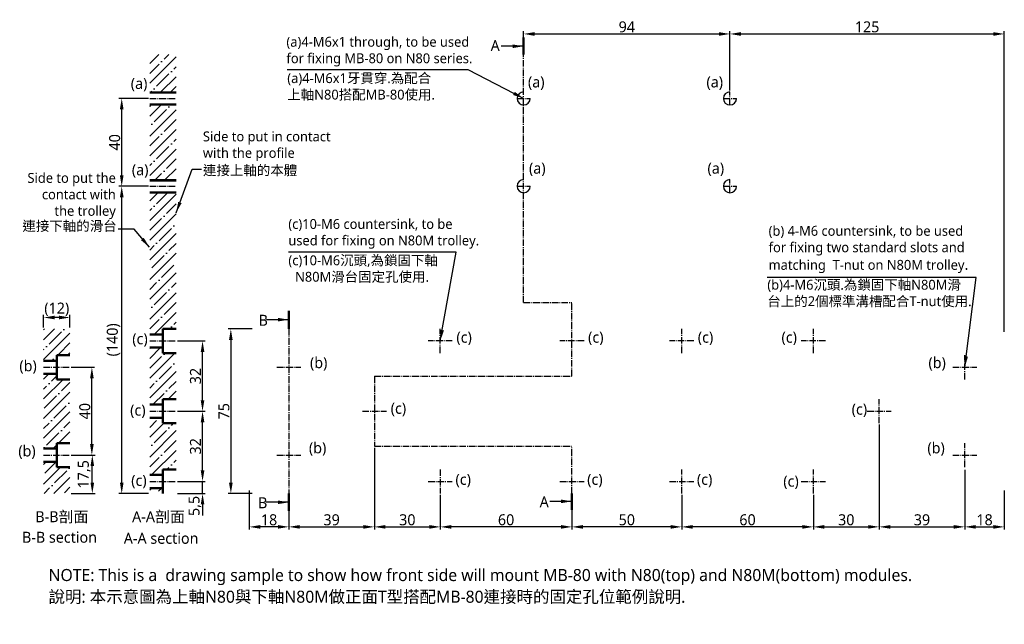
# Model space of a CAD drawing. Header units: millimetres. Extents: x 183 to 631, y 202 to 478.
import ezdxf

# ---------------------------------------------------------------- set-up
doc = ezdxf.new("R2010")
doc.units = ezdxf.units.MM
doc.linetypes.add('中心線3', pattern=[4.3, 3, -0.5, 0.3, -0.5])
doc.linetypes.add('中心線5', pattern=[7.2, 5, -1, 0.2, -1])
doc.layers.add('中心線', color=5, linetype='中心線3')
doc.layers.add('標註線', color=3, linetype='Continuous')
doc.layers.add('外框線', color=7, linetype='Continuous', lineweight=50)
doc.styles.get("Standard").update_dxf_attribs({"font": 'msjh.ttf'})
doc.dimstyles.new('ISO-25', dxfattribs={"dimtxt": 5, "dimasz": 5, "dimexe": 1.25, "dimexo": 0.625, "dimtad": 1, "dimdec": 8, "dimtxsty": 'Standard', "dimcen": 4, "dimadec": 0, "dimazin": 0, "dimtfac": 1, "dimtdec": 8, "dimtmove": 0, "dimatfit": 3, "dimfxl": 0, "dimarcsym": 0})
pattern_1 = [(45, (-187.019, -105.4326), (-4.49013, 4.49013), []), (45, (-182.529, -105.4326), (-4.49013, 4.49013), [7.9375, -1.5875, 0, -1.5875])]
pattern_2 = [(45, (-190.013, -105.4326), (-4.49013, 4.49013), []), (45, (-185.523, -105.4326), (-4.49013, 4.49013), [7.9375, -1.5875, 0, -1.5875])]

# ---------------------------------------------------------------- blocks, each defined once
blk = doc.blocks.new('*D1')
at = {"layer": 'Defpoints', "color": 0}
for p in [(287.4, 264.08), (305.4, 262.08), (287.4, 246.88)]:
    blk.add_point(p, dxfattribs=at)
at = {"layer": '標註線', "color": 0, "lineweight": -2}
for p, q in [((287.4, 263.45), (287.4, 245.63)), ((305.4, 261.45), (305.4, 245.63)), ((300.4, 246.88), (292.4, 246.88))]:
    blk.add_line(p, q, dxfattribs=at)
at = {"layer": '標註線', "color": 0}
for points in [[(292.4, 247.71), (292.4, 246.05), (287.4, 246.88)], [(300.4, 247.71), (300.4, 246.05), (305.4, 246.88)]]:
    blk.add_solid(points, dxfattribs=at)
at = {"layer": '標註線', "color": 0, "insert": (296.4, 250.1), "char_height": 5, "attachment_point": 5}
blk.add_mtext('18', dxfattribs=at)
blk = doc.blocks.new('*D2')
at = {"layer": 'Defpoints', "color": 0}
for p in [(506.4, 471.44), (412.4, 462.7), (506.4, 445.08)]:
    blk.add_point(p, dxfattribs=at)
at = {"layer": '標註線', "color": 0, "lineweight": -2}
for p, q in [((412.4, 463.33), (412.4, 472.69)), ((417.4, 471.44), (501.4, 471.44)), ((506.4, 445.7), (506.4, 472.69))]:
    blk.add_line(p, q, dxfattribs=at)
at = {"layer": '標註線', "color": 0}
for points in [[(417.4, 472.27), (417.4, 470.6), (412.4, 471.44)], [(501.4, 472.27), (501.4, 470.6), (506.4, 471.44)]]:
    blk.add_solid(points, dxfattribs=at)
at = {"layer": '標註線', "color": 0, "insert": (459.4, 474.65), "char_height": 5, "attachment_point": 5}
blk.add_mtext('94', dxfattribs=at)
blk = doc.blocks.new('*D3')
at = {"layer": 'Defpoints', "color": 0}
for p in [(229.26, 442.08), (242.03, 442.08), (235.94, 402.08)]:
    blk.add_point(p, dxfattribs=at)
at = {"layer": '標註線', "color": 0, "lineweight": -2}
for p, q in [((241.4, 442.08), (228.01, 442.08)), ((229.26, 407.08), (229.26, 437.08)), ((235.31, 402.08), (228.01, 402.08))]:
    blk.add_line(p, q, dxfattribs=at)
at = {"layer": '標註線', "color": 0}
for points in [[(228.43, 437.08), (230.1, 437.08), (229.26, 442.08)], [(228.43, 407.08), (230.1, 407.08), (229.26, 402.08)]]:
    blk.add_solid(points, dxfattribs=at)
at = {"layer": '標註線', "color": 0, "insert": (226.06, 422.08), "char_height": 5, "attachment_point": 5, "rotation": 90}
blk.add_mtext('40', dxfattribs=at)
blk = doc.blocks.new('*D4')
at = {"layer": 'Defpoints', "color": 0}
for p in [(229.26, 402.08), (242.03, 402.08), (242.03, 262.08)]:
    blk.add_point(p, dxfattribs=at)
at = {"layer": '標註線', "color": 0, "lineweight": -2}
for p, q in [((241.4, 402.08), (228.01, 402.08)), ((229.26, 267.08), (229.26, 397.08)), ((241.4, 262.08), (228.01, 262.08))]:
    blk.add_line(p, q, dxfattribs=at)
at = {"layer": '標註線', "color": 0}
for points in [[(228.43, 397.08), (230.1, 397.08), (229.26, 402.08)], [(228.43, 267.08), (230.1, 267.08), (229.26, 262.08)]]:
    blk.add_solid(points, dxfattribs=at)
at = {"layer": '標註線', "color": 0, "insert": (225.52, 332.08), "char_height": 5, "attachment_point": 5, "rotation": 90}
blk.add_mtext('(140)', dxfattribs=at)
blk = doc.blocks.new('*D5')
at = {"layer": 'Defpoints', "color": 0}
for p in [(205.67, 319.58), (215.66, 319.58), (205.67, 279.58)]:
    blk.add_point(p, dxfattribs=at)
at = {"layer": '標註線', "color": 0, "lineweight": -2}
for p, q in [((206.29, 319.58), (216.91, 319.58)), ((215.66, 284.58), (215.66, 314.58)), ((206.29, 279.58), (216.91, 279.58))]:
    blk.add_line(p, q, dxfattribs=at)
at = {"layer": '標註線', "color": 0}
for points in [[(214.83, 314.58), (216.49, 314.58), (215.66, 319.58)], [(214.83, 284.58), (216.49, 284.58), (215.66, 279.58)]]:
    blk.add_solid(points, dxfattribs=at)
at = {"layer": '標註線', "color": 0, "insert": (212.45, 299.58), "char_height": 5, "attachment_point": 5, "rotation": 90}
blk.add_mtext('40', dxfattribs=at)
blk = doc.blocks.new('*D6')
at = {"layer": 'Defpoints', "color": 0}
for p in [(205.67, 279.58), (215.85, 279.58), (205.67, 262.08)]:
    blk.add_point(p, dxfattribs=at)
at = {"layer": '標註線', "color": 0, "lineweight": -2}
for p, q in [((206.29, 279.58), (217.1, 279.58)), ((215.85, 267.08), (215.85, 274.58)), ((206.29, 262.08), (217.1, 262.08))]:
    blk.add_line(p, q, dxfattribs=at)
at = {"layer": '標註線', "color": 0}
for points in [[(215.02, 274.58), (216.69, 274.58), (215.85, 279.58)], [(215.02, 267.08), (216.69, 267.08), (215.85, 262.08)]]:
    blk.add_solid(points, dxfattribs=at)
at = {"layer": '標註線', "color": 0, "insert": (212.21, 270.83), "char_height": 5, "attachment_point": 5, "rotation": 90}
blk.add_mtext('17,5', dxfattribs=at)
blk = doc.blocks.new('*D7')
at = {"layer": 'Defpoints', "color": 0}
for p in [(193.67, 342.27), (193.67, 337.08), (205.67, 337.08)]:
    blk.add_point(p, dxfattribs=at)
at = {"layer": '標註線', "color": 0, "lineweight": -2}
for p, q in [((193.67, 337.7), (193.67, 343.52)), ((200.67, 342.27), (198.67, 342.27)), ((205.67, 337.7), (205.67, 343.52))]:
    blk.add_line(p, q, dxfattribs=at)
at = {"layer": '標註線', "color": 0}
for points in [[(198.67, 343.1), (198.67, 341.43), (193.67, 342.27)], [(200.67, 343.1), (200.67, 341.43), (205.67, 342.27)]]:
    blk.add_solid(points, dxfattribs=at)
at = {"layer": '標註線', "color": 0, "insert": (199.67, 346.01), "char_height": 5, "attachment_point": 5}
blk.add_mtext('(12)', dxfattribs=at)
blk = doc.blocks.new('*D8')
at = {"layer": 'Defpoints', "color": 0}
for p in [(254.03, 299.58), (266.09, 299.58), (262.16, 267.58)]:
    blk.add_point(p, dxfattribs=at)
at = {"layer": '標註線', "color": 0, "lineweight": -2}
for p, q in [((254.65, 299.58), (267.34, 299.58)), ((266.09, 272.58), (266.09, 294.58)), ((262.79, 267.58), (267.34, 267.58))]:
    blk.add_line(p, q, dxfattribs=at)
at = {"layer": '標註線', "color": 0}
for points in [[(265.26, 294.58), (266.92, 294.58), (266.09, 299.58)], [(265.26, 272.58), (266.92, 272.58), (266.09, 267.58)]]:
    blk.add_solid(points, dxfattribs=at)
at = {"layer": '標註線', "color": 0, "insert": (262.88, 283.58), "char_height": 5, "attachment_point": 5, "rotation": 90}
blk.add_mtext('32', dxfattribs=at)
blk = doc.blocks.new('*D9')
at = {"layer": 'Defpoints', "color": 0}
for p in [(344.4, 283.58), (305.4, 262.08), (344.4, 246.88)]:
    blk.add_point(p, dxfattribs=at)
at = {"layer": '標註線', "color": 0, "lineweight": -2}
for p, q in [((344.4, 282.95), (344.4, 245.63)), ((305.4, 261.45), (305.4, 245.63)), ((310.4, 246.88), (339.4, 246.88))]:
    blk.add_line(p, q, dxfattribs=at)
at = {"layer": '標註線', "color": 0}
for points in [[(310.4, 247.71), (310.4, 246.05), (305.4, 246.88)], [(339.4, 247.71), (339.4, 246.05), (344.4, 246.88)]]:
    blk.add_solid(points, dxfattribs=at)
at = {"layer": '標註線', "color": 0, "insert": (324.9, 250.09), "char_height": 5, "attachment_point": 5}
blk.add_mtext('39', dxfattribs=at)
blk = doc.blocks.new('*D10')
at = {"layer": 'Defpoints', "color": 0}
for p in [(254.03, 267.58), (266.09, 267.58), (254.03, 262.08)]:
    blk.add_point(p, dxfattribs=at)
at = {"layer": '標註線', "color": 0, "lineweight": -2}
for p, q in [((266.09, 272.58), (266.09, 277.58)), ((254.65, 267.58), (267.34, 267.58)), ((266.09, 262.08), (266.09, 267.58)), ((254.65, 262.08), (267.34, 262.08)), ((266.09, 257.08), (266.09, 252.08))]:
    blk.add_line(p, q, dxfattribs=at)
at = {"layer": '標註線', "color": 0}
for points in [[(265.26, 272.58), (266.92, 272.58), (266.09, 267.58)], [(265.26, 257.08), (266.92, 257.08), (266.09, 262.08)]]:
    blk.add_solid(points, dxfattribs=at)
at = {"layer": '標註線', "color": 0, "insert": (262.65, 256.41), "char_height": 5, "attachment_point": 5, "rotation": 90}
blk.add_mtext('5,5', dxfattribs=at)
blk = doc.blocks.new('*D11')
at = {"layer": 'Defpoints', "color": 0}
for p in [(344.4, 262.08), (374.4, 262.08), (374.4, 246.88)]:
    blk.add_point(p, dxfattribs=at)
at = {"layer": '標註線', "color": 0, "lineweight": -2}
for p, q in [((344.4, 261.45), (344.4, 245.63)), ((374.4, 261.45), (374.4, 245.63)), ((349.4, 246.88), (369.4, 246.88))]:
    blk.add_line(p, q, dxfattribs=at)
at = {"layer": '標註線', "color": 0}
for points in [[(349.4, 247.71), (349.4, 246.05), (344.4, 246.88)], [(369.4, 247.71), (369.4, 246.05), (374.4, 246.88)]]:
    blk.add_solid(points, dxfattribs=at)
at = {"layer": '標註線', "color": 0, "insert": (359.4, 250.09), "char_height": 5, "attachment_point": 5}
blk.add_mtext('30', dxfattribs=at)
blk = doc.blocks.new('*D12')
at = {"layer": 'Defpoints', "color": 0}
for p in [(254.03, 331.58), (266.09, 331.58), (261.58, 299.58)]:
    blk.add_point(p, dxfattribs=at)
at = {"layer": '標註線', "color": 0, "lineweight": -2}
for p, q in [((254.65, 331.58), (267.34, 331.58)), ((266.09, 304.58), (266.09, 326.58)), ((262.21, 299.58), (267.34, 299.58))]:
    blk.add_line(p, q, dxfattribs=at)
at = {"layer": '標註線', "color": 0}
for points in [[(265.26, 326.58), (266.92, 326.58), (266.09, 331.58)], [(265.26, 304.58), (266.92, 304.58), (266.09, 299.58)]]:
    blk.add_solid(points, dxfattribs=at)
at = {"layer": '標註線', "color": 0, "insert": (262.88, 315.58), "char_height": 5, "attachment_point": 5, "rotation": 90}
blk.add_mtext('32', dxfattribs=at)
blk = doc.blocks.new('*D13')
at = {"layer": 'Defpoints', "color": 0}
for p in [(574.4, 294.08), (544.4, 250.5), (574.4, 246.88)]:
    blk.add_point(p, dxfattribs=at)
at = {"layer": '標註線', "color": 0, "lineweight": -2}
for p, q in [((574.4, 293.45), (574.4, 245.63)), ((544.4, 249.87), (544.4, 245.63)), ((549.4, 246.88), (569.4, 246.88))]:
    blk.add_line(p, q, dxfattribs=at)
at = {"layer": '標註線', "color": 0}
for points in [[(549.4, 247.71), (549.4, 246.05), (544.4, 246.88)], [(569.4, 247.71), (569.4, 246.05), (574.4, 246.88)]]:
    blk.add_solid(points, dxfattribs=at)
at = {"layer": '標註線', "color": 0, "insert": (559.4, 250.09), "char_height": 5, "attachment_point": 5}
blk.add_mtext('30', dxfattribs=at)
blk = doc.blocks.new('*D14')
at = {"layer": 'Defpoints', "color": 0}
for p in [(631.4, 471.44), (506.4, 445.7), (631.4, 335.08)]:
    blk.add_point(p, dxfattribs=at)
at = {"layer": '標註線', "color": 0, "lineweight": -2}
for p, q in [((506.4, 446.33), (506.4, 472.69)), ((511.4, 471.44), (626.4, 471.44)), ((631.4, 335.7), (631.4, 472.69))]:
    blk.add_line(p, q, dxfattribs=at)
at = {"layer": '標註線', "color": 0}
for points in [[(511.4, 472.27), (511.4, 470.6), (506.4, 471.44)], [(626.4, 472.27), (626.4, 470.6), (631.4, 471.44)]]:
    blk.add_solid(points, dxfattribs=at)
at = {"layer": '標註線', "color": 0, "insert": (568.9, 474.66), "char_height": 5, "attachment_point": 5}
blk.add_mtext('125', dxfattribs=at)
blk = doc.blocks.new('*D15')
at = {"layer": 'Defpoints', "color": 0}
for p in [(613.4, 273.45), (631.4, 264.08), (631.4, 246.88)]:
    blk.add_point(p, dxfattribs=at)
at = {"layer": '標註線', "color": 0, "lineweight": -2}
for p, q in [((613.4, 272.83), (613.4, 245.63)), ((631.4, 263.45), (631.4, 245.63)), ((618.4, 246.88), (626.4, 246.88))]:
    blk.add_line(p, q, dxfattribs=at)
at = {"layer": '標註線', "color": 0}
for points in [[(618.4, 247.71), (618.4, 246.05), (613.4, 246.88)], [(626.4, 247.71), (626.4, 246.05), (631.4, 246.88)]]:
    blk.add_solid(points, dxfattribs=at)
at = {"layer": '標註線', "color": 0, "insert": (622.4, 250.1), "char_height": 5, "attachment_point": 5}
blk.add_mtext('18', dxfattribs=at)
blk = doc.blocks.new('*D16')
at = {"layer": 'Defpoints', "color": 0}
for p in [(574.4, 294.08), (613.4, 272.83), (613.4, 246.88)]:
    blk.add_point(p, dxfattribs=at)
at = {"layer": '標註線', "color": 0, "lineweight": -2}
for p, q in [((574.4, 293.45), (574.4, 245.63)), ((613.4, 272.2), (613.4, 245.63)), ((579.4, 246.88), (608.4, 246.88))]:
    blk.add_line(p, q, dxfattribs=at)
at = {"layer": '標註線', "color": 0}
for points in [[(579.4, 247.71), (579.4, 246.05), (574.4, 246.88)], [(608.4, 247.71), (608.4, 246.05), (613.4, 246.88)]]:
    blk.add_solid(points, dxfattribs=at)
at = {"layer": '標註線', "color": 0, "insert": (593.9, 250.09), "char_height": 5, "attachment_point": 5}
blk.add_mtext('39', dxfattribs=at)
blk = doc.blocks.new('*D17')
at = {"layer": 'Defpoints', "color": 0}
for p in [(484.4, 262.08), (544.4, 262.08), (484.4, 246.88)]:
    blk.add_point(p, dxfattribs=at)
at = {"layer": '標註線', "color": 0, "lineweight": -2}
for p, q in [((484.4, 261.45), (484.4, 245.63)), ((544.4, 261.45), (544.4, 245.63)), ((539.4, 246.88), (489.4, 246.88))]:
    blk.add_line(p, q, dxfattribs=at)
at = {"layer": '標註線', "color": 0}
for points in [[(489.4, 247.71), (489.4, 246.05), (484.4, 246.88)], [(539.4, 247.71), (539.4, 246.05), (544.4, 246.88)]]:
    blk.add_solid(points, dxfattribs=at)
at = {"layer": '標註線', "color": 0, "insert": (514.4, 250.09), "char_height": 5, "attachment_point": 5}
blk.add_mtext('60', dxfattribs=at)
blk = doc.blocks.new('*D18')
at = {"layer": 'Defpoints', "color": 0}
for p in [(434.4, 262.08), (484.4, 262.08), (434.4, 246.88)]:
    blk.add_point(p, dxfattribs=at)
at = {"layer": '標註線', "color": 0, "lineweight": -2}
for p, q in [((434.4, 261.45), (434.4, 245.63)), ((484.4, 261.45), (484.4, 245.63)), ((479.4, 246.88), (439.4, 246.88))]:
    blk.add_line(p, q, dxfattribs=at)
at = {"layer": '標註線', "color": 0}
for points in [[(439.4, 247.71), (439.4, 246.05), (434.4, 246.88)], [(479.4, 247.71), (479.4, 246.05), (484.4, 246.88)]]:
    blk.add_solid(points, dxfattribs=at)
at = {"layer": '標註線', "color": 0, "insert": (459.4, 250.09), "char_height": 5, "attachment_point": 5}
blk.add_mtext('50', dxfattribs=at)
blk = doc.blocks.new('*D19')
at = {"layer": 'Defpoints', "color": 0}
for p in [(374.4, 262.08), (434.4, 262.08), (374.4, 246.88)]:
    blk.add_point(p, dxfattribs=at)
at = {"layer": '標註線', "color": 0, "lineweight": -2}
for p, q in [((374.4, 261.45), (374.4, 245.63)), ((434.4, 261.45), (434.4, 245.63)), ((429.4, 246.88), (379.4, 246.88))]:
    blk.add_line(p, q, dxfattribs=at)
at = {"layer": '標註線', "color": 0}
for points in [[(379.4, 247.71), (379.4, 246.05), (374.4, 246.88)], [(429.4, 247.71), (429.4, 246.05), (434.4, 246.88)]]:
    blk.add_solid(points, dxfattribs=at)
at = {"layer": '標註線', "color": 0, "insert": (404.4, 250.09), "char_height": 5, "attachment_point": 5}
blk.add_mtext('60', dxfattribs=at)
blk = doc.blocks.new('*D20')
at = {"layer": 'Defpoints', "color": 0}
for p in [(289.4, 337.08), (278.98, 262.08), (289.4, 262.08)]:
    blk.add_point(p, dxfattribs=at)
at = {"layer": '標註線', "color": 0, "lineweight": -2}
for p, q in [((288.77, 337.08), (277.73, 337.08)), ((278.98, 332.08), (278.98, 267.08)), ((288.77, 262.08), (277.73, 262.08))]:
    blk.add_line(p, q, dxfattribs=at)
at = {"layer": '標註線', "color": 0}
for points in [[(278.14, 332.08), (279.81, 332.08), (278.98, 337.08)], [(278.14, 267.08), (279.81, 267.08), (278.98, 262.08)]]:
    blk.add_solid(points, dxfattribs=at)
at = {"layer": '標註線', "color": 0, "insert": (275.81, 299.58), "char_height": 5, "attachment_point": 5, "rotation": 90}
blk.add_mtext('75', dxfattribs=at)

msp = doc.modelspace()

# ---------------------------------------------------------------- hatches: boundary and pattern name
h = msp.add_hatch()
h.set_pattern_fill('ANSI35', color=256, style=0)
h.set_pattern_definition([(45, (-187.019, -51.9326), (-4.49013, 4.49013), []), (45, (-182.529, -51.9326), (-4.49013, 4.49013), [7.9375, -1.5875, 0, -1.5875])])
h.paths.add_polyline_path([(242.02899766, 462.07934121), (242.02899766, 445.07934121), (254.02899766, 445.07934121), (254.02899766, 462.07934121)])
h = msp.add_hatch()
h.set_pattern_fill('ANSI35', color=256, style=0)
h.set_pattern_definition([(45, (-187.019, -84.9326), (-4.49013, 4.49013), []), (45, (-182.529, -84.9326), (-4.49013, 4.49013), [7.9375, -1.5875, 0, -1.5875])])
h.paths.add_polyline_path([(254.02899766, 405.07934121), (254.02899766, 439.07934121), (242.02899766, 439.07934121), (242.02899766, 405.07934121)])
h = msp.add_hatch()
h.set_pattern_fill('ANSI35', color=256, style=0)
h.set_pattern_definition(pattern_1)
h.paths.add_polyline_path([(242.02899766, 334.57934121), (248.02899766, 334.57934121), (248.02899766, 337.07934121), (254.02899766, 337.07934121), (254.02899766, 399.07934121), (242.02899766, 399.07934121)])
h = msp.add_hatch()
h.set_pattern_fill('ANSI35', color=256, style=0)
h.set_pattern_definition(pattern_2)
h.paths.add_polyline_path([(205.66909095, 337.07934121), (193.66909095, 337.07934121), (193.66909095, 322.57934121), (199.66909095, 322.57934121), (199.66909095, 325.07934121), (205.66909095, 325.07934121)])
h = msp.add_hatch()
h.set_pattern_fill('ANSI35', color=256, style=0)
h.set_pattern_definition(pattern_1)
h.paths.add_polyline_path([(242.02899766, 302.57934121), (248.02899766, 302.57934121), (248.02899766, 305.07934121), (254.02899766, 305.07934121), (254.02899766, 326.07934121), (248.02899766, 326.07934121), (248.02899766, 328.57934121), (242.02899766, 328.57934121)])
h = msp.add_hatch()
h.set_pattern_fill('ANSI35', color=256, style=0)
h.set_pattern_definition(pattern_2)
h.paths.add_polyline_path([(193.66909095, 282.57934121), (199.66909095, 282.57934121), (199.66909095, 285.07934121), (205.66909095, 285.07934121), (205.66909095, 314.07934121), (199.66909095, 314.07934121), (199.66909095, 316.57934121), (193.66909095, 316.57934121)])
h = msp.add_hatch()
h.set_pattern_fill('ANSI35', color=256, style=0)
h.set_pattern_definition(pattern_1)
h.paths.add_polyline_path([(254.02899766, 294.07934121), (248.02899766, 294.07934121), (248.02899766, 296.57934121), (242.02899766, 296.57934121), (242.02899766, 270.57934121), (248.02899766, 270.57934121), (248.02899766, 273.07934121), (254.02899766, 273.07934121)])
h = msp.add_hatch()
h.set_pattern_fill('ANSI35', color=256, style=0)
h.set_pattern_definition([(45, (6.6856, -1.419), (-4.49013, 4.49013), []), (45, (11.176, -1.419), (-4.49013, 4.49013), [7.9375, -1.5875, 0, -1.5875])])
h.paths.add_polyline_path([(205.66909095, 274.07934121), (199.66909095, 274.07934121), (199.66909095, 276.57934121), (193.66909095, 276.57934121), (193.66909095, 262.07934121), (205.66909095, 262.07934121)])
h = msp.add_hatch()
h.set_pattern_fill('ANSI35', color=256, style=0)
h.set_pattern_definition([(45, (-13.255, -0.7094), (-4.49013, 4.49013), []), (45, (-8.765, -0.7094), (-4.49013, 4.49013), [7.9375, -1.5875, 0, -1.5875])])
h.paths.add_polyline_path([(242.02899766, 264.57934121), (242.02899766, 262.07934121), (248.02899766, 262.07934121), (248.02899766, 264.57934121)])

# ---------------------------------------------------------------- linework, layer by layer
for p, q in [((242.02899766, 445.07934121), (254.02899766, 445.07934121)), ((242.02899766, 444.57934121), (254.02899766, 444.57934121)), ((242.02899766, 439.57934121), (254.02899766, 439.57934121)), ((242.02899766, 439.07934121), (254.02899766, 439.07934121)), ((242.02899766, 405.07934121), (254.02899766, 405.07934121)), ((242.02899766, 404.57934121), (254.02899766, 404.57934121)), ((242.02899766, 399.57934121), (254.02899766, 399.57934121)), ((242.02899766, 399.07934121), (254.02899766, 399.07934121))]:
    msp.add_line(p, q)
for centre in [(412.39807026, 442.07934121), (506.39807026, 442.07934121), (412.39807026, 402.07934121), (506.39807026, 402.07934121)]:
    msp.add_arc(centre, 3, 90, 0)
at = {"layer": '中心線'}
for p, q in [((412.39807026, 349.07190294), (412.39807026, 462.07934121)), ((506.39807026, 439.07934121), (506.39807026, 445.07934121)), ((242.02899766, 442.07934121), (254.02899766, 442.07934121)), ((409.39807026, 442.07934121), (415.39807026, 442.07934121)), ((503.39807026, 442.07934121), (509.39807026, 442.07934121)), ((506.39807026, 399.07934121), (506.39807026, 405.07934121)), ((242.02899766, 402.07934121), (254.02899766, 402.07934121)), ((409.39807026, 402.07934121), (415.39807026, 402.07934121)), ((503.39807026, 402.07934121), (509.39807026, 402.07934121)), ((412.39807026, 349.07190294), (434.39807026, 349.07190294)), ((434.39807026, 315.57934121), (434.39807026, 349.07190294)), ((305.39807026, 337.07934121), (305.39807026, 262.07934121)), ((374.39807026, 326.07934121), (374.39807026, 337.07934121)), ((484.39807026, 326.07934121), (484.39807026, 337.07934121)), ((544.39807026, 326.07934121), (544.39807026, 337.07934121)), ((242.02899766, 331.57934121), (254.02899766, 331.57934121)), ((379.89807026, 331.57934121), (368.89807026, 331.57934121)), ((439.89807026, 331.57934121), (428.89807026, 331.57934121)), ((489.89807026, 331.57934121), (478.89807026, 331.57934121)), ((549.89807026, 331.57934121), (538.89807026, 331.57934121)), ((613.39807026, 314.07934121), (613.39807026, 325.07934121)), ((193.66909095, 319.57934121), (205.66909095, 319.57934121)), ((299.89807026, 319.57934121), (310.89807026, 319.57934121)), ((607.89807026, 319.57934121), (618.89807026, 319.57934121)), ((344.39807026, 315.57934121), (344.39807026, 283.57934121)), ((344.39807026, 315.57934121), (434.39807026, 315.57934121)), ((574.39807026, 294.07934121), (574.39807026, 305.07934121)), ((242.02899766, 299.57934121), (254.02899766, 299.57934121)), ((338.89807026, 299.57934121), (349.89807026, 299.57934121)), ((568.89807026, 299.57934121), (579.89807026, 299.57934121)), ((344.39807026, 283.57934121), (434.39807026, 283.57934121)), ((434.39807026, 262.07934121), (434.39807026, 283.57934121)), ((613.39807026, 274.07934121), (613.39807026, 285.07934121)), ((193.66909095, 279.57934121), (205.66909095, 279.57934121)), ((299.89807026, 279.57934121), (310.89807026, 279.57934121)), ((607.89807026, 279.57934121), (618.89807026, 279.57934121)), ((374.39807026, 273.07934121), (374.39807026, 262.07934121)), ((484.39807026, 262.07934121), (484.39807026, 273.07934121)), ((544.39807026, 262.07934121), (544.39807026, 273.07934121)), ((242.02899766, 267.57934121), (254.02899766, 267.57934121)), ((368.89807026, 267.57934121), (379.89807026, 267.57934121)), ((428.89807026, 267.57934121), (439.89807026, 267.57934121)), ((478.89807026, 267.57934121), (489.89807026, 267.57934121)), ((538.89807026, 267.57934121), (549.89807026, 267.57934121))]:
    msp.add_line(p, q, dxfattribs=at)
at = {"layer": '外框線'}
for p, q in [((248.02899766, 337.07934121), (254.02899766, 337.07934121)), ((248.02899766, 337.07934121), (248.02899766, 326.07934121)), ((242.02899766, 334.57934121), (248.02899766, 334.57934121)), ((242.02899766, 328.57934121), (248.02899766, 328.57934121)), ((199.66909095, 325.07934121), (199.66909095, 314.07934121)), ((199.66909095, 325.07934121), (205.66909095, 325.07934121)), ((248.02899766, 326.07934121), (254.02899766, 326.07934121)), ((193.66909095, 322.57934121), (199.66909095, 322.57934121)), ((193.66909095, 316.57934121), (199.66909095, 316.57934121)), ((199.66909095, 314.07934121), (205.66909095, 314.07934121)), ((248.02899766, 305.07934121), (254.02899766, 305.07934121)), ((248.02899766, 305.07934121), (248.02899766, 294.07934121)), ((242.02899766, 302.57934121), (248.02899766, 302.57934121)), ((242.02899766, 296.57934121), (248.02899766, 296.57934121)), ((248.02899766, 294.07934121), (254.02899766, 294.07934121)), ((199.66909095, 285.07934121), (199.66909095, 274.07934121)), ((199.66909095, 285.07934121), (205.66909095, 285.07934121)), ((193.66909095, 282.57934121), (199.66909095, 282.57934121)), ((193.66909095, 276.57934121), (199.66909095, 276.57934121)), ((199.66909095, 274.07934121), (205.66909095, 274.07934121)), ((242.02899766, 270.57934121), (248.02899766, 270.57934121)), ((248.02899766, 273.07934121), (254.02899766, 273.07934121)), ((248.02899766, 273.07934121), (248.02899766, 262.07934121)), ((242.02899766, 264.57934121), (248.02899766, 264.57934121))]:
    msp.add_line(p, q, dxfattribs=at)
at = {"layer": '標註線', "lineweight": 50}
for p, q in [((412.39807026, 462.07934121), (412.39807026, 469.83915353)), ((305.39807026, 337.07934121), (305.39807026, 345.34664479)), ((305.39807026, 262.07934121), (305.39807026, 254.13402619)), ((434.39807026, 262.07934121), (434.39807026, 254.66312186))]:
    msp.add_line(p, q, dxfattribs=at)

# ---------------------------------------------------------------- texts
for s, insert, char_height, attachment_point in [('(a)4-M6x1 through, to be used \\Pfor fixing MB-80 on N80 series.', (304.30524359, 470.12158265), 4.5, 1), ('Side to put in contact\\Pwith the profile', (266.2514109, 427.00619886), 4.5, 1), ('Side to put the\\Pcontact with\\Pthe trolley', (226.58012246, 387.09511412), 4.5, 9), ('(c)10-M6 countersink, to be\\Pused for fixing on N80M trolley.', (305.17917039, 387.11799849), 4.5, 1), ('{\\H0.9x;(b) 4-M6 countersink, to be used\\Pfor fixing two standard slots and\\Pmatching  T-nut on N80M trolley}.', (524.01457176, 384.00160983), 5, 1), ('{\\H1.5714x;NOTE: This is a  drawing sample to show how front side will mount MB-80 with N80(top) and N80M(bottom) modules.\\P}   ', (195.92142613, 227.69359068), 3.5, 1)]:
    msp.add_mtext(s, dxfattribs=dict(insert=insert, char_height=char_height, attachment_point=attachment_point))
at = {"linetype": '中心線5', "lineweight": 50, "char_height": 5, "width": 2.486899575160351e-14, "attachment_point": 1}
for s, insert in [('B-B section', (183.83369876, 244.66187402)), ('A-A section', (230.19888441, 244.17672824))]:
    msp.add_mtext(s, dxfattribs=dict(at, insert=insert))
at = {"layer": '標註線', "lineweight": 50, "char_height": 5, "attachment_point": 1}
for s, insert, width in [('A', (397.35061365, 468.6355025), 1.953992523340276e-14), ('B', (291.63471845, 343.51535936), 1.77635683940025e-15), ('B', (291.38447485, 260.36165993), 1.77635683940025e-15), ('A', (419.6780122, 260.7864399), 1.953992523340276e-14)]:
    msp.add_mtext(s, dxfattribs=dict(at, insert=insert, width=width))
at = {"layer": '標註線'}
for s, insert, char_height, attachment_point in [('(a)4-M6x1牙貫穿.為配合\\P上軸N80搭配MB-80使用.', (304.6990758, 453.56380707), 4.5, 1), ('(a)', (233.39948222, 451.36780925), 5, 1), ('(a)', (414.3473067, 452.07722364), 5, 1), ('(a)', (495.68224803, 452.07722364), 5, 1), ('(a)', (414.83267001, 412.7803915), 5, 1), ('(a)', (496.16761134, 412.7803915), 5, 1), ('(a)', (233.88484553, 412.0709771), 5, 1), ('連接上軸的本體', (266.27404389, 411.59809932), 4.5, 1), ('連接下軸的滑台', (226.95379447, 381.19776099), 4.5, 9), ('(c)10-M6沉頭,為鎖固下軸\\P  N80M滑台固定孔使用.', (305.19864209, 370.56354294), 4.5, 1), ('(b)4-M6沉頭.為鎖固下軸N80M滑\\P台上的2個標準溝槽配合T-nut使用.', (523.4203235, 359.43436898), 4.5, 1), ('(c)', (234.07353535, 335.0648326), 5, 1), ('(c)', (381.75170168, 335.774247), 5, 1), ('(c)', (441.75170168, 335.774247), 5, 1), ('(c)', (491.75170168, 335.774247), 5, 1), ('(c)', (529.88230172, 335.774247), 5, 1), ('(b)', (182.63045741, 322.76876672), 5, 1), ('(b)', (315.04640218, 324.18759551), 5, 1), ('(b)', (596.83910739, 324.18759551), 5, 1), ('(c)', (233.10280736, 302.56004582), 5, 1), ('(c)', (351.82123074, 303.39823819), 5, 1), ('(c)', (561.86280631, 302.98841615), 5, 1), ('(b)', (182.1450941, 283.95708035), 5, 1), ('(b)', (314.56103887, 285.37590915), 5, 1), ('(b)', (596.35374408, 285.37590915), 5, 1), ('(c)', (233.58817067, 270.54040481), 5, 1), ('(c)', (381.34169577, 271.02223027), 5, 1), ('(c)', (441.34169577, 271.02223027), 5, 1), ('(c)', (491.34169577, 271.02223027), 5, 1), ('(c)', (530.70231491, 270.20258441), 5, 1), ('B-B剖面', (189.89846675, 254.01246546), 5, 1), ('A-A剖面', (233.99747649, 254.01246546), 5, 1)]:
    msp.add_mtext(s, dxfattribs=dict(at, insert=insert, char_height=char_height, attachment_point=attachment_point))
at = {"layer": '標註線', "insert": (195.9098084, 217.81450253), "char_height": 5.5, "width": 5.684341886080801e-14, "attachment_point": 1}
msp.add_mtext('說明: 本示意圖為上軸N80與下軸N80M做正面T型搭配MB-80連接時的固定孔位範例說明.', dxfattribs=at)

# ---------------------------------------------------------------- dimensions: what is measured, and where the dimension line sits
at = {"layer": '標註線'}
for base, p1, p2, picture, middle in [((506.3980702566, 471.4362912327), (412.3980702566, 462.7043412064), (506.3980702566, 445.0793412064), '*D2', (459.3980702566, 474.6452163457)), ((631.3980702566, 471.4362912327), (506.3980702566, 445.7043412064), (631.3980702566, 335.0793412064), '*D14', (568.8980702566, 474.659741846)), ((574.3980702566, 246.8805043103), (544.3980702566, 250.4954379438), (574.3980702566, 294.0793412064), '*D13', (559.3980702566, 250.0894294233)), ((613.3980702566, 246.8805043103), (574.3980702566, 294.0793412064), (613.3980702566, 272.8293412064), '*D16', (593.8980702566, 250.0894294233)), ((344.3980702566, 246.8805043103), (305.3980702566, 262.0793412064), (344.3980702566, 283.5793412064), '*D9', (324.8980702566, 250.0894294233)), ((631.3980702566, 246.8805043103), (613.3980702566, 273.4543412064), (631.3980702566, 264.0793412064), '*D15', (622.3980702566, 250.1039549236)), ((287.3980702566, 246.8805043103), (305.3980702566, 262.0793412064), (287.3980702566, 264.0793412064), '*D1', (296.3980702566, 250.1039549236)), ((374.3980702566, 246.8805043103), (344.3980702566, 262.0793412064), (374.3980702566, 262.0793412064), '*D11', (359.3980702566, 250.0894294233)), ((484.3980702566, 246.8805043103), (544.3980702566, 262.0793412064), (484.3980702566, 262.0793412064), '*D17', (514.3980702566, 250.0894294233))]:
    dim = msp.add_linear_dim(base=base, p1=p1, p2=p2, dimstyle='ISO-25', dxfattribs=at)
    dim.commit()
    dim.dimension.update_dxf_attribs({"geometry": picture, "text_midpoint": middle})
for base, p1, p2, picture, middle in [((229.2646772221, 442.0793412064), (235.9379258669, 402.0793412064), (242.0289976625, 442.0793412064), '*D3', (226.0557521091, 422.0793412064)), ((278.9765453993, 262.0793412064), (289.3980702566, 337.0793412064), (289.3980702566, 262.0793412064), '*D20', (275.8095828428, 299.5793412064)), ((266.0907937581, 331.5793412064), (261.5826104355, 299.5793412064), (254.0289976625, 331.5793412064), '*D12', (262.8818686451, 315.5793412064)), ((215.6591435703, 319.5793412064), (205.66909095, 279.5793412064), (205.66909095, 319.5793412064), '*D5', (212.4502184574, 299.5793412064)), ((266.0907937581, 299.5793412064), (262.1634368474, 267.5793412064), (254.0289976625, 299.5793412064), '*D8', (262.8818686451, 283.5793412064)), ((215.852951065, 279.5793412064), (205.66909095, 262.0793412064), (205.66909095, 279.5793412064), '*D6', (212.2098748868, 270.8293412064))]:
    dim = msp.add_linear_dim(base=base, p1=p1, p2=p2, angle=90, dimstyle='ISO-25', dxfattribs=at)
    dim.commit()
    dim.dimension.update_dxf_attribs({"geometry": picture, "text_midpoint": middle})
dim = msp.add_linear_dim(base=(229.26467722, 402.07934121), p1=(242.02899766, 262.07934121), p2=(242.02899766, 402.07934121), angle=90, text='(140)', dimstyle='ISO-25', dxfattribs=at)
dim.commit()
dim.dimension.update_dxf_attribs({"geometry": '*D4', "text_midpoint": (225.51508071, 332.07934121)})
dim = msp.add_linear_dim(base=(193.66909095, 342.26536816), p1=(205.66909095, 337.07934121), p2=(193.66909095, 337.07934121), angle=180, text='(12)', dimstyle='ISO-25', dxfattribs=at)
dim.commit()
dim.dimension.update_dxf_attribs({"geometry": '*D7', "text_midpoint": (199.66909095, 342.26536816), "dimtype": 160})
dim = msp.add_linear_dim(base=(266.0907937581, 267.5793412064), p1=(254.0289976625, 262.0793412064), p2=(254.0289976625, 267.5793412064), angle=90, dimstyle='ISO-25', override={"dimtmove": 2}, dxfattribs=at)
dim.commit()
dim.dimension.update_dxf_attribs({"geometry": '*D10', "text_midpoint": (262.6500201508, 256.4072613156), "dimtype": 160})
for base, p1, p2, picture, middle in [((374.3980702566, 246.8805043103), (434.3980702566, 262.0793412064), (374.3980702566, 262.0793412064), '*D19', (404.3980702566, 250.0894294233)), ((434.3980702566, 246.8805043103), (484.3980702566, 262.0793412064), (434.3980702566, 262.0793412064), '*D18', (459.3980702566, 250.0894294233))]:
    dim = msp.add_linear_dim(base=base, p1=p1, p2=p2, dimstyle='ISO-25', override={"dimtmove": 1}, dxfattribs=at)
    dim.commit()
    dim.dimension.update_dxf_attribs({"geometry": picture, "text_midpoint": middle})

# ---------------------------------------------------------------- leaders
for points in [[(412.39807026, 465.83883556), (402.16658795, 465.83883556)], [(412.39807026, 442.07934121), (387.13122707, 455.06380707), (304.6990758, 455.06380707)], [(374.39807026, 331.57934121), (381.61915494, 371.98452629), (305.19864209, 371.98452629)], [(613.39807026, 319.57934121), (618.60883059, 360.48948348), (523.4203235, 360.48948348)], [(305.39807026, 341.27708954), (295.24773838, 341.27708954)], [(305.39807026, 258.07786743), (294.99263821, 258.07786743)], [(434.39807026, 258.51004064), (424.35137525, 258.51004064)]]:
    msp.add_leader(points, dimstyle='ISO-25', override={"dimgap": 0.625, "dimtad": 0}, dxfattribs=at)
at = {"layer": '標註線', "annotation_type": 0, "has_hookline": 1}
for points, hookline_direction, text_width in [([(254.02899766, 389.97429149), (261.42672744, 409.84809932), (265.64904389, 409.84809932)], 0, 40.89799871), ([(241.93117678, 374.25978069), (234.85940357, 382.44776099), (227.57879447, 382.44776099)], 1, 40.93867011)]:
    msp.add_leader(points, dimstyle='ISO-25', override={"dimgap": 0.625, "dimtad": 0}, dxfattribs=dict(at, hookline_direction=hookline_direction, text_width=text_width))

doc.saveas('drawing.dxf')
